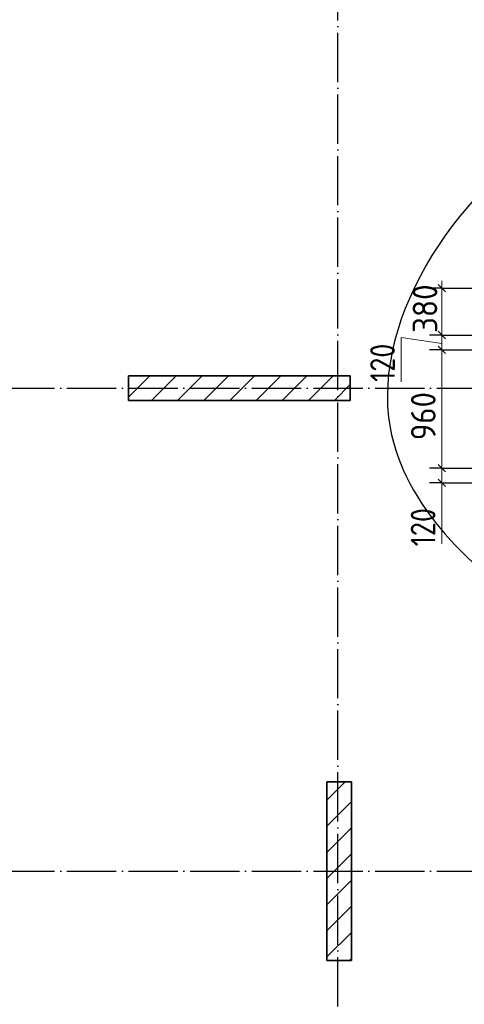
# Model space of a CAD drawing. Header units: millimetres. Extents: x -49773 to 2322955, y -3321 to 58485.
# Tile 230 of 256: x 975410 to 979018, y 35782 to 43772. Entities that reach past the tile are written whole.
import ezdxf

# ---------------------------------------------------------------- set-up
doc = ezdxf.new("R2010")
doc.units = ezdxf.units.MM
doc.linetypes.add('______11', pattern=[500, 400, -50, 0, -50])
doc.linetypes.add('______5', pattern=[1100, 800, -100, 100, -100])
doc.layers.add('Осевая линия_ общее', color=7, linetype='______5', lineweight=13, true_color=0xa0a0a0)
doc.layers.add('Размерная линия_ общее_1', color=7, linetype='Continuous', lineweight=13)
doc.layers.add('тонкая', color=7, linetype='Continuous', lineweight=25)
doc.styles.add('ISOCPEUR', font='txt')

msp = doc.modelspace()

# ---------------------------------------------------------------- linework, layer by layer
at = {"color": 7, "linetype": 'Continuous', "lineweight": 35, "transparency": 33554687}
for p, q in [((978092.2, 40882.9), (976292.2, 40882.9)), ((976292.2, 40882.9), (976292.2, 40682.9)), ((978092.2, 40682.9), (978092.2, 40882.9)), ((976292.2, 40682.9), (978092.2, 40682.9)), ((977902.2, 37587.9), (977902.2, 36137.9)), ((978102.2, 37587.9), (977902.2, 37587.9)), ((978102.2, 36137.9), (978102.2, 37587.9)), ((977902.2, 36137.9), (978102.2, 36137.9))]:
    msp.add_line(p, q, dxfattribs=at)
at = {"color": 253, "linetype": '______11', "lineweight": 18, "true_color": 0xababab, "transparency": 33554687}
for p, q in [((976292.2, 40707.4), (976467.7, 40882.9)), ((976692, 40682.9), (976892, 40882.9)), ((977116.3, 40682.9), (977316.3, 40882.9)), ((977540.5, 40682.9), (977740.5, 40882.9)), ((977964.8, 40682.9), (978092.2, 40810.3)), ((977902.2, 37226.2), (978102.2, 37426.2)), ((977902.2, 36802), (978102.2, 37002)), ((977902.2, 36377.7), (978102.2, 36577.7)), ((978086.7, 36137.9), (978102.2, 36153.4))]:
    msp.add_line(p, q, dxfattribs=at)
at = {"color": 253, "linetype": '______5', "lineweight": 18, "true_color": 0xababab, "transparency": 33554687}
for p, q in [((976479.9, 40682.9), (976679.9, 40882.9)), ((976904.1, 40682.9), (977104.1, 40882.9)), ((977328.4, 40682.9), (977528.4, 40882.9)), ((977752.7, 40682.9), (977952.7, 40882.9)), ((977902.2, 37438.4), (978051.8, 37587.9)), ((977902.2, 37014.1), (978102.2, 37214.1)), ((977902.2, 36589.8), (978102.2, 36789.8)), ((977902.2, 36165.6), (978102.2, 36365.6))]:
    msp.add_line(p, q, dxfattribs=at)
at = {"layer": 'Осевая линия_ общее', "color": 253, "linetype": '______11', "lineweight": -3, "true_color": 0xa0a0a0, "transparency": 33554687}
for p, q in [((977992.2, 29262.9), (977992.2, 53302.9)), ((969292.2, 40782.9), (986192.2, 40782.9)), ((969292.2, 36862.9), (986192.2, 36862.9))]:
    msp.add_line(p, q, dxfattribs=at)
at = {"layer": 'Размерная линия_ общее_1', "color": 7, "linetype": 'Continuous', "lineweight": 13, "transparency": 33554687}
for p, q in [((978835.5, 41592.9), (978835.5, 41652.9)), ((978835.5, 41592.9), (978835.5, 41112.9)), ((978835.5, 41145.3), (978504.7, 41192.5)), ((978504.7, 40832.5), (978504.7, 41192.5)), ((978835.5, 41112.9), (978835.5, 40932.9)), ((978835.5, 40932.9), (978835.5, 40142.9)), ((978835.5, 40142.9), (978835.5, 39962.9)), ((978835.5, 39962.9), (978835.5, 39518.2))]:
    msp.add_line(p, q, dxfattribs=at)
at = {"layer": 'Размерная линия_ общее_1', "color": 253, "linetype": 'Continuous', "lineweight": -3, "true_color": 0xa0a0a0, "transparency": 33554687}
for p, q in [((978835.5, 41592.9), (978735.5, 41592.9)), ((978835.5, 41592.9), (978935.5, 41592.9)), ((978835.5, 41592.9), (979582.2, 41592.9)), ((978835.5, 41212.9), (978735.5, 41212.9)), ((978835.5, 41212.9), (979582.2, 41212.9)), ((978835.5, 41092.9), (978735.5, 41092.9)), ((978835.5, 41092.9), (979582.2, 41092.9)), ((978835.5, 40132.9), (978735.5, 40132.9)), ((978835.5, 40132.9), (979582.2, 40132.9)), ((978835.5, 40012.9), (978735.5, 40012.9)), ((978835.5, 40012.9), (979582.2, 40012.9))]:
    msp.add_line(p, q, dxfattribs=at)
at = {"layer": 'Размерная линия_ общее_1', "color": 7, "linetype": 'Continuous', "lineweight": 25, "transparency": 33554687}
for p, q in [((978805.5, 41622.9), (978865.5, 41562.9)), ((978805.5, 41242.9), (978865.5, 41182.9)), ((978805.5, 41122.9), (978865.5, 41062.9)), ((978805.5, 40162.9), (978865.5, 40102.9)), ((978805.5, 40042.9), (978865.5, 39982.9))]:
    msp.add_line(p, q, dxfattribs=at)
at = {"layer": 'тонкая'}
msp.add_spline([(985398.2, 39024.7), (979664.1, 38937.7), (978416.1, 40461.2), (979852.7, 42923.4), (981417.5, 43325.6), (985212.5, 43029.8), (985398.2, 39024.7)], degree=3, dxfattribs=at)

# ---------------------------------------------------------------- texts
at = {"layer": 'Размерная линия_ общее_1', "color": 7, "linetype": 'Continuous', "lineweight": 18, "transparency": 33554687, "char_height": 200, "attachment_point": 7, "rotation": 90, "style": 'ISOCPEUR'}
for s, insert, width in [('{\\W0.9200;380}', (978799, 41229.2), 531.308), ('{\\W0.8300;120}', (978454.7, 40832.5), 462.332), ('{\\W0.9100;960}', (978785.5, 40359.2), 510.89), ('{\\W0.8300;120}', (978783.5, 39498.2), 462.332)]:
    msp.add_mtext(s, dxfattribs=dict(at, insert=insert, width=width))

doc.saveas('drawing.dxf')
